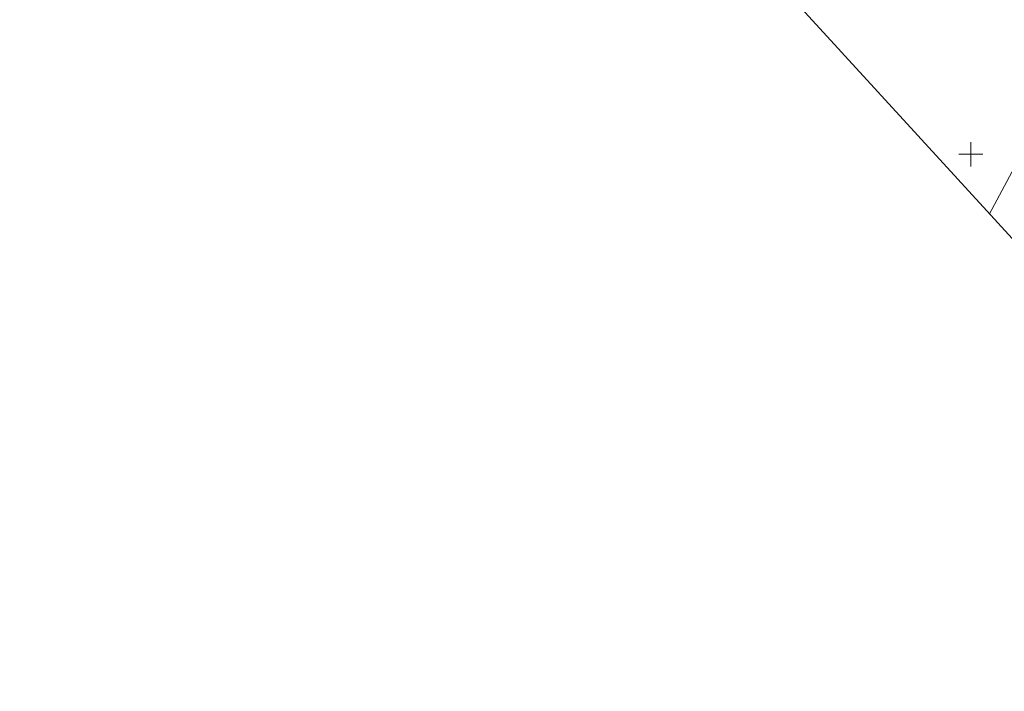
# Model space of a CAD drawing. Header units: metres. Extents: x 0 to 6446955, y 0 to 5658558.
# Tile 68 of 188: x 6440904 to 6441107, y 5654439 to 5654578. Entities that reach past the tile are written whole.
import ezdxf

# ---------------------------------------------------------------- set-up
doc = ezdxf.new("R2010")
doc.units = ezdxf.units.M
doc.header["$MEASUREMENT"] = 0
doc.linetypes.add('PRZER2-1', pattern=[3, 2, -1])
doc.layers.get('0').update_dxf_attribs({"color": 2, "linetype": 'CONTINUOUS', "lineweight": 5})
doc.layers.add('1ramki', color=7, linetype='PRZER2-1', lineweight=18)
doc.layers.add('217-kontur klasyfikacyjny', color=7, linetype='CONTINUOUS')

msp = doc.modelspace()

# ---------------------------------------------------------------- linework, layer by layer
at = {"color": 0, "lineweight": 13}
for p, q in [((6441100, 5654547.5), (6441100, 5654552.5)), ((6441100, 5654547.5), (6441100, 5654552.5)), ((6441097.5, 5654550), (6441102.5, 5654550)), ((6441097.5, 5654550), (6441102.5, 5654550))]:
    msp.add_line(p, q, dxfattribs=at)
at = {"layer": '1ramki', "color": 0, "linetype": 'Continuous', "lineweight": 13, "flags": 128}
msp.add_lwpolyline([(6441006.98, 5654850.87), (6441297.31, 5654533.78), (6441194.11, 5654439.16), (6440903.78, 5654756.25)], close=True, dxfattribs=at)
at = {"layer": '217-kontur klasyfikacyjny', "color": 3, "linetype": 'Continuous', "lineweight": 13}
for points in [[(6441133.22, 5654592.61), (6441103.87, 5654537.72)], [(6441103.87, 5654537.72), (6441133.22, 5654592.61)]]:
    msp.add_lwpolyline(points, dxfattribs=at)

doc.saveas('drawing.dxf')
